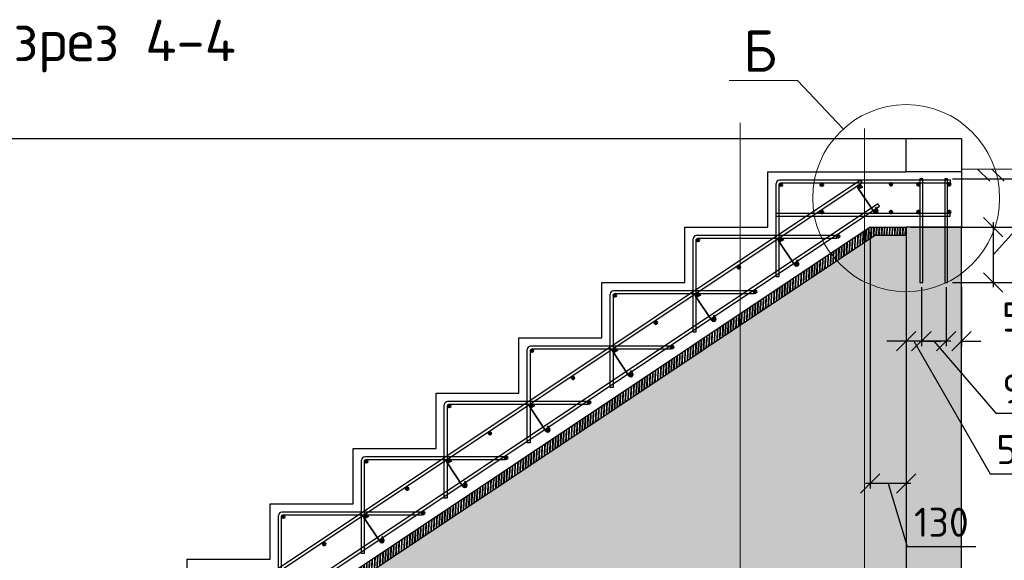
# Model space of a CAD drawing. Header units: millimetres. Extents: x 125896 to 2572636, y -120305 to 130347.
# Tile 70 of 256: x 306159 to 313280, y 52141 to 56049. Entities that reach past the tile are written whole.
import ezdxf

# ---------------------------------------------------------------- set-up
doc = ezdxf.new("R2010")
doc.units = ezdxf.units.MM
doc.linetypes.add('CENTER', pattern=[2, 1.25, -0.25, 0.25, -0.25])
doc.linetypes.add('CENTER2', pattern=[28.575, 19.05, -3.175, 3.175, -3.175])
for name, color, linetype, lineweight in [('Арматура', 152, 'Continuous', 40), ('ОСИ', 7, 'CENTER', 15), ('Основная 0.35', 200, 'Continuous', 35), ('Столовая Двери и окна', 7, 'Continuous', 15), ('ТЕКСТ', 7, 'Continuous', 15)]:
    doc.layers.add(name, color=color, linetype=linetype, lineweight=lineweight)
doc.layers.add('ФВ-2', color=7, linetype='Continuous')
doc.styles.get("Standard").update_dxf_attribs({"font": 'isocpeur.ttf'})
doc.styles.add('ГОСТ', font='isocpeur.ttf')
doc.dimstyles.new('Осевые', dxfattribs={"dimscale": 0.7, "dimtxt": 450, "dimasz": 400, "dimexe": 100, "dimexo": 100, "dimgap": 100, "dimtad": 1, "dimdec": 0, "dimzin": 0, "dimdsep": 46, "dimtxsty": 'Standard', "dimblk": 'OBLIQUE', "dimcen": 9, "dimdle": 100, "dimazin": 0, "dimtm": 1e-09, "dimtfac": 1, "dimtdec": 0, "dimtofl": 0, "dimtmove": 0, "dimatfit": 3, "dimfxl": 1, "dimtolj": 1, "dimtzin": 0, "dimarcsym": 0})

# ---------------------------------------------------------------- blocks, each defined once
blk = doc.blocks.new('_OBLIQUE')
at = {"color": 0, "linetype": 'ByBlock'}
blk.add_line((-0.5, -0.5), (0.5, 0.5), dxfattribs=at)
blk = doc.blocks.new('*D516')
at = {"layer": 'Defpoints', "color": 0, "linetype": 'ByBlock', "lineweight": 20, "ltscale": 13, "transparency": 16777216}
for p in [(312679.8, 54149.3), (312859.3, 54149.3), (312679.8, 53724.9)]:
    blk.add_point(p, dxfattribs=at)
at = {"layer": 'ОСИ', "color": 0, "linetype": 'ByBlock', "lineweight": -2, "ltscale": 13, "transparency": 16777216}
for p, q in [((312679.8, 54114.3), (312679.8, 53689.9)), ((312859.3, 54114.3), (312859.3, 53689.9)), ((312894.3, 53724.9), (312644.8, 53724.9)), ((312769.6, 53724.9), (313219.1, 53205)), ((313219.1, 53205), (313611.1, 53205))]:
    blk.add_line(p, q, dxfattribs=at)
at = {"layer": 'ОСИ', "color": 0, "linetype": 'ByBlock', "lineweight": -2, "ltscale": 13, "transparency": 16777216, "xscale": 140, "yscale": 140, "zscale": 140, "rotation": 180}
blk.add_blockref('_OBLIQUE', (312679.8, 53724.9), dxfattribs=at)
at = {"layer": 'ОСИ', "color": 0, "linetype": 'ByBlock', "lineweight": -2, "ltscale": 13, "transparency": 16777216, "xscale": 140, "yscale": 140, "zscale": 140}
blk.add_blockref('_OBLIQUE', (312859.3, 53724.9), dxfattribs=at)
at = {"layer": 'ОСИ', "color": 0, "linetype": 'ByBlock', "ltscale": 13, "transparency": 16777216, "insert": (313415.1, 53380), "char_height": 210, "attachment_point": 5}
blk.add_mtext('\\A1;90', dxfattribs=at)
blk = doc.blocks.new('*D506')
at = {"layer": 'Defpoints', "color": 0, "linetype": 'ByBlock', "lineweight": 20, "ltscale": 13, "transparency": 16777216}
for p in [(312859.3, 54149.3), (312969.8, 54149.3), (312969.8, 53724.9)]:
    blk.add_point(p, dxfattribs=at)
at = {"layer": 'ОСИ', "color": 0, "linetype": 'ByBlock', "lineweight": -2, "ltscale": 13, "transparency": 16777216}
for p, q in [((312859.3, 54114.3), (312859.3, 53689.9)), ((312969.8, 54114.3), (312969.8, 53689.9)), ((312859.3, 53724.9), (312719.3, 53724.9)), ((312969.8, 53724.9), (313109.8, 53724.9))]:
    blk.add_line(p, q, dxfattribs=at)
at = {"layer": 'ОСИ', "color": 0, "linetype": 'ByBlock', "lineweight": -2, "ltscale": 13, "transparency": 16777216, "xscale": 140, "yscale": 140, "zscale": 140}
blk.add_blockref('_OBLIQUE', (312859.3, 53724.9), dxfattribs=at)
at = {"layer": 'ОСИ', "color": 0, "linetype": 'ByBlock', "lineweight": -2, "ltscale": 13, "transparency": 16777216, "xscale": 140, "yscale": 140, "zscale": 140, "rotation": 180}
blk.add_blockref('_OBLIQUE', (312969.8, 53724.9), dxfattribs=at)
at = {"layer": 'ОСИ', "color": 0, "linetype": 'ByBlock', "ltscale": 13, "transparency": 16777216, "insert": (313415.5, 53899.9), "char_height": 210, "attachment_point": 5}
blk.add_mtext('\\A1;55', dxfattribs=at)
blk = doc.blocks.new('*D507')
at = {"layer": 'Defpoints', "color": 0, "linetype": 'ByBlock', "lineweight": 20, "ltscale": 13, "transparency": 16777216}
for p in [(312569.8, 54399.3), (312679.8, 54149.3), (312569.8, 53724.9)]:
    blk.add_point(p, dxfattribs=at)
at = {"layer": 'ОСИ', "color": 0, "linetype": 'ByBlock', "lineweight": -2, "ltscale": 13, "transparency": 16777216}
for p, q in [((312569.8, 54364.3), (312569.8, 53689.9)), ((312679.8, 54114.3), (312679.8, 53689.9)), ((312569.8, 53724.9), (312429.8, 53724.9)), ((312679.8, 53724.9), (312569.8, 53724.9)), ((312624.8, 53724.9), (313178.7, 52766.3)), ((312679.8, 53724.9), (312819.8, 53724.9)), ((313178.7, 52766.3), (313570.7, 52766.3))]:
    blk.add_line(p, q, dxfattribs=at)
at = {"layer": 'ОСИ', "color": 0, "linetype": 'ByBlock', "lineweight": -2, "ltscale": 13, "transparency": 16777216, "xscale": 140, "yscale": 140, "zscale": 140}
blk.add_blockref('_OBLIQUE', (312569.8, 53724.9), dxfattribs=at)
at = {"layer": 'ОСИ', "color": 0, "linetype": 'ByBlock', "lineweight": -2, "ltscale": 13, "transparency": 16777216, "xscale": 140, "yscale": 140, "zscale": 140, "rotation": 180}
blk.add_blockref('_OBLIQUE', (312679.8, 53724.9), dxfattribs=at)
at = {"layer": 'ОСИ', "color": 0, "linetype": 'ByBlock', "ltscale": 13, "transparency": 16777216, "insert": (313374.7, 52941.3), "char_height": 210, "attachment_point": 5}
blk.add_mtext('\\A1;55', dxfattribs=at)
blk = doc.blocks.new('*D505')
at = {"layer": 'Defpoints', "color": 0, "linetype": 'ByBlock', "lineweight": 20, "ltscale": 13, "transparency": 16777216}
for p in [(312569.8, 54549.3), (314506.6, 54549.3), (312569.8, 48788.7)]:
    blk.add_point(p, dxfattribs=at)
at = {"layer": 'ОСИ', "color": 0, "linetype": 'ByBlock', "lineweight": -2, "ltscale": 13, "transparency": 16777216}
for p, q in [((312604.8, 54549.3), (314541.6, 54549.3)), ((314506.6, 48753.7), (314506.6, 54584.3)), ((312604.8, 48788.7), (314541.6, 48788.7))]:
    blk.add_line(p, q, dxfattribs=at)
at = {"layer": 'ОСИ', "color": 0, "linetype": 'ByBlock', "lineweight": -2, "ltscale": 13, "transparency": 16777216, "xscale": 140, "yscale": 140, "zscale": 140}
for p, rotation in [((314506.6, 54549.3), 90), ((314506.6, 48788.7), 270)]:
    blk.add_blockref('_OBLIQUE', p, dxfattribs=dict(at, rotation=rotation))
at = {"layer": 'ОСИ', "color": 0, "linetype": 'ByBlock', "ltscale": 13, "transparency": 16777216, "insert": (314331.6, 51669), "char_height": 210, "attachment_point": 5, "rotation": 90}
blk.add_mtext('\\A1;2880', dxfattribs=at)
blk = doc.blocks.new('*D518')
at = {"layer": 'Defpoints', "color": 0, "linetype": 'ByBlock', "lineweight": 20, "ltscale": 13, "transparency": 16777216}
for p in [(312309.8, 54549.3, -468), (312569.8, 54549.3), (312309.8, 52696.1)]:
    blk.add_point(p, dxfattribs=at)
at = {"layer": 'ОСИ', "color": 0, "linetype": 'ByBlock', "lineweight": -2, "ltscale": 13, "transparency": 16777216}
for p, q in [((312309.8, 54514.3), (312309.8, 52661.1)), ((312569.8, 54514.3), (312569.8, 52661.1)), ((312604.8, 52696.1), (312274.8, 52696.1)), ((312439.8, 52696.1), (312576.3, 52241.1)), ((312576.3, 52241.1), (313073.3, 52241.1))]:
    blk.add_line(p, q, dxfattribs=at)
at = {"layer": 'ОСИ', "color": 0, "linetype": 'ByBlock', "lineweight": -2, "ltscale": 13, "transparency": 16777216, "xscale": 140, "yscale": 140, "zscale": 140, "rotation": 180}
blk.add_blockref('_OBLIQUE', (312309.8, 52696.1), dxfattribs=at)
at = {"layer": 'ОСИ', "color": 0, "linetype": 'ByBlock', "lineweight": -2, "ltscale": 13, "transparency": 16777216, "xscale": 140, "yscale": 140, "zscale": 140}
blk.add_blockref('_OBLIQUE', (312569.8, 52696.1), dxfattribs=at)
at = {"layer": 'ОСИ', "color": 0, "linetype": 'ByBlock', "ltscale": 13, "transparency": 16777216, "insert": (312824.8, 52416.1), "char_height": 210, "attachment_point": 5}
blk.add_mtext('\\A1;130', dxfattribs=at)
blk = doc.blocks.new('*D519')
at = {"layer": 'Defpoints', "color": 0, "linetype": 'ByBlock', "lineweight": 20, "ltscale": 13, "transparency": 16777216}
for p in [(312348.3, 54491.5, -360), (308309, 49685.5), (303669.8, 48789.3, -360), (303795, 48789.3, -360), (312569.8, 48789.3, -360)]:
    blk.add_point(p, dxfattribs=at)
at = {"layer": 'ОСИ', "color": 0, "linetype": 'ByBlock', "lineweight": -2, "ltscale": 13, "transparency": 16777216}
blk.add_arc((303795, 48789.3), 4602.1, 360, 33.69007, dxfattribs=at)
at = {"layer": 'ОСИ', "color": 0, "linetype": 'ByBlock', "lineweight": -2, "ltscale": 13, "transparency": 16777216, "xscale": 140, "yscale": 140, "zscale": 140}
for p, rotation in [((307624.2, 51342.1), 123.6900675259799), ((308397.2, 48789.3), 269.9999999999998)]:
    blk.add_blockref('_OBLIQUE', p, dxfattribs=dict(at, rotation=rotation))
at = {"layer": 'ОСИ', "color": 0, "linetype": 'ByBlock', "ltscale": 13, "transparency": 16777216, "insert": (308367.2, 50173.6), "char_height": 210, "attachment_point": 5, "rotation": 286.84503}
blk.add_mtext('\\A1;33.7°', dxfattribs=at)
blk = doc.blocks.new('*D520')
at = {"layer": 'Defpoints', "color": 0, "linetype": 'ByBlock', "lineweight": 20, "ltscale": 13, "transparency": 16777216}
for p in [(312869.3, 54899.3), (312869.3, 54149.3), (314046.2, 54149.3)]:
    blk.add_point(p, dxfattribs=at)
at = {"layer": 'ОСИ', "color": 0, "linetype": 'ByBlock', "lineweight": -2, "ltscale": 13, "transparency": 16777216}
for p, q in [((314046.2, 54934.3), (314046.2, 54114.3)), ((312904.3, 54899.3), (314081.2, 54899.3)), ((312904.3, 54149.3), (314081.2, 54149.3)), ((314046.2, 53391.6), (314046.2, 54149.3))]:
    blk.add_line(p, q, dxfattribs=at)
at = {"layer": 'ОСИ', "color": 0, "linetype": 'ByBlock', "lineweight": -2, "ltscale": 13, "transparency": 16777216, "xscale": 140, "yscale": 140, "zscale": 140}
for p, rotation in [((314046.2, 54899.3), 90), ((314046.2, 54149.3), 270)]:
    blk.add_blockref('_OBLIQUE', p, dxfattribs=dict(at, rotation=rotation))
at = {"layer": 'ОСИ', "color": 0, "linetype": 'ByBlock', "ltscale": 13, "transparency": 16777216, "insert": (313871.2, 53661.1), "char_height": 210, "attachment_point": 5, "rotation": 90}
blk.add_mtext('\\A1;375', dxfattribs=at)
blk = doc.blocks.new('*D521')
at = {"layer": 'Defpoints', "color": 0, "linetype": 'ByBlock', "lineweight": 20, "ltscale": 13, "transparency": 16777216}
for p in [(312969.8, 54549.3), (312969.8, 54149.3), (313198.4, 54149.3)]:
    blk.add_point(p, dxfattribs=at)
at = {"layer": 'ОСИ', "color": 0, "linetype": 'ByBlock', "lineweight": -2, "ltscale": 13, "transparency": 16777216}
for p, q in [((313815.4, 55036), (313815.4, 55575)), ((313198.4, 54349.3), (313815.4, 55036)), ((313004.8, 54549.3), (313233.4, 54549.3)), ((313198.4, 54584.3), (313198.4, 54114.3)), ((313004.8, 54149.3), (313233.4, 54149.3))]:
    blk.add_line(p, q, dxfattribs=at)
at = {"layer": 'ОСИ', "color": 0, "linetype": 'ByBlock', "lineweight": -2, "ltscale": 13, "transparency": 16777216, "xscale": 140, "yscale": 140, "zscale": 140}
for p, rotation in [((313198.4, 54549.3), 90), ((313198.4, 54149.3), 270)]:
    blk.add_blockref('_OBLIQUE', p, dxfattribs=dict(at, rotation=rotation))
at = {"layer": 'ОСИ', "color": 0, "linetype": 'ByBlock', "ltscale": 13, "transparency": 16777216, "insert": (313640.4, 55305.5), "char_height": 210, "attachment_point": 5, "rotation": 90}
blk.add_mtext('\\A1;200', dxfattribs=at)

msp = doc.modelspace()

# ---------------------------------------------------------------- hatches: boundary and pattern name
at = {"layer": 'Арматура'}
h = msp.add_hatch(color=256, dxfattribs=at)
edge = h.paths.add_edge_path()
edge.add_arc((311663.8, 54855.3), 10, 0, 360)
h = msp.add_hatch(color=256, dxfattribs=at)
edge = h.paths.add_edge_path()
edge.add_arc((311960.3, 54855.3), 10, 0, 360)
h = msp.add_hatch(color=256, dxfattribs=at)
edge = h.paths.add_edge_path()
edge.add_arc((312233, 54840.6), 10, 0, 360)
h = msp.add_hatch(color=256, dxfattribs=at)
edge = h.paths.add_edge_path()
edge.add_arc((312460.3, 54858.8), 10, 0, 360)
h = msp.add_hatch(color=256, dxfattribs=at)
edge = h.paths.add_edge_path()
edge.add_arc((312660.3, 54858.8), 10, 0, 360)
h = msp.add_hatch(color=256, dxfattribs=at)
edge = h.paths.add_edge_path()
edge.add_arc((312880.3, 54858.8), 10, 0, 360)
h = msp.add_hatch(color=256, dxfattribs=at)
edge = h.paths.add_edge_path()
edge.add_arc((311960.3, 54658.8), 10, 0, 360)
h = msp.add_hatch(color=256, dxfattribs=at)
edge = h.paths.add_edge_path()
edge.add_arc((312350.2, 54664.8), 10, 0, 360)
h = msp.add_hatch(color=256, dxfattribs=at)
edge = h.paths.add_edge_path()
edge.add_arc((312460.3, 54658.8), 10, 0, 360)
h = msp.add_hatch(color=256, dxfattribs=at)
edge = h.paths.add_edge_path()
edge.add_arc((312660.3, 54658.8), 10, 0, 360)
h = msp.add_hatch(color=256, dxfattribs=at)
edge = h.paths.add_edge_path()
edge.add_arc((312880.3, 54658.8), 10, 0, 360)
h = msp.add_hatch(color=256, dxfattribs=at)
edge = h.paths.add_edge_path()
edge.add_arc((312077.5, 54483), 10, 0, 360)
h = msp.add_hatch(color=256, dxfattribs=at)
edge = h.paths.add_edge_path()
edge.add_arc((311063.8, 54455.3), 10, 0, 360)
h = msp.add_hatch(color=256, dxfattribs=at)
edge = h.paths.add_edge_path()
edge.add_arc((311660.3, 54458.8), 10, 0, 360)
h = msp.add_hatch(color=256, dxfattribs=at)
edge = h.paths.add_edge_path()
edge.add_arc((311360.3, 54258.8), 10, 0, 360)
h = msp.add_hatch(color=256, dxfattribs=at)
edge = h.paths.add_edge_path()
edge.add_arc((311777.5, 54283), 10, 0, 360)
h = msp.add_hatch(color=256, dxfattribs=at)
edge = h.paths.add_edge_path()
edge.add_arc((310463.8, 54055.3), 10, 0, 360)
h = msp.add_hatch(color=256, dxfattribs=at)
edge = h.paths.add_edge_path()
edge.add_arc((311060.3, 54058.8), 10, 0, 360)
h = msp.add_hatch(color=256, dxfattribs=at)
edge = h.paths.add_edge_path()
edge.add_arc((311477.5, 54083), 10, 0, 360)
h = msp.add_hatch(color=256, dxfattribs=at)
edge = h.paths.add_edge_path()
edge.add_arc((310760.3, 53858.8), 10, 0, 360)
h = msp.add_hatch(color=256, dxfattribs=at)
edge = h.paths.add_edge_path()
edge.add_arc((311177.5, 53883), 10, 0, 360)
h = msp.add_hatch(color=256, dxfattribs=at)
edge = h.paths.add_edge_path()
edge.add_arc((309863.8, 53655.3), 10, 0, 360)
h = msp.add_hatch(color=256, dxfattribs=at)
edge = h.paths.add_edge_path()
edge.add_arc((310460.3, 53658.8), 10, 0, 360)
h = msp.add_hatch(color=256, dxfattribs=at)
edge = h.paths.add_edge_path()
edge.add_arc((310877.5, 53683), 10, 0, 360)
h = msp.add_hatch(color=256, dxfattribs=at)
edge = h.paths.add_edge_path()
edge.add_arc((310577.5, 53483), 10, 0, 360)
h = msp.add_hatch(color=256, dxfattribs=at)
edge = h.paths.add_edge_path()
edge.add_arc((310160.3, 53458.8), 10, 0, 360)
h = msp.add_hatch(color=256, dxfattribs=at)
edge = h.paths.add_edge_path()
edge.add_arc((309860.3, 53258.8), 10, 0, 360)
h = msp.add_hatch(color=256, dxfattribs=at)
edge = h.paths.add_edge_path()
edge.add_arc((310277.5, 53283), 10, 0, 360)
h = msp.add_hatch(color=256, dxfattribs=at)
edge = h.paths.add_edge_path()
edge.add_arc((309263.8, 53255.3), 10, 0, 360)
h = msp.add_hatch(color=256, dxfattribs=at)
edge = h.paths.add_edge_path()
edge.add_arc((309560.3, 53058.8), 10, 0, 360)
h = msp.add_hatch(color=256, dxfattribs=at)
edge = h.paths.add_edge_path()
edge.add_arc((309977.5, 53083), 10, 0, 360)
h = msp.add_hatch(color=256, dxfattribs=at)
edge = h.paths.add_edge_path()
edge.add_arc((308663.8, 52855.3), 10, 0, 360)
h = msp.add_hatch(color=256, dxfattribs=at)
edge = h.paths.add_edge_path()
edge.add_arc((309260.3, 52858.8), 10, 0, 360)
h = msp.add_hatch(color=256, dxfattribs=at)
edge = h.paths.add_edge_path()
edge.add_arc((309677.5, 52883), 10, 0, 360)
h = msp.add_hatch(color=256, dxfattribs=at)
edge = h.paths.add_edge_path()
edge.add_arc((308960.3, 52658.8), 10, 0, 360)
h = msp.add_hatch(color=256, dxfattribs=at)
edge = h.paths.add_edge_path()
edge.add_arc((309377.5, 52683), 10, 0, 360)
h = msp.add_hatch(color=256, dxfattribs=at)
edge = h.paths.add_edge_path()
edge.add_arc((309077.5, 52483), 10, 0, 360)
h = msp.add_hatch(color=256, dxfattribs=at)
edge = h.paths.add_edge_path()
edge.add_arc((308063.8, 52455.3), 10, 0, 360)
h = msp.add_hatch(color=256, dxfattribs=at)
edge = h.paths.add_edge_path()
edge.add_arc((308660.3, 52458.8), 10, 0, 360)
h = msp.add_hatch(color=256, dxfattribs=at)
edge = h.paths.add_edge_path()
edge.add_arc((308777.5, 52283), 10, 0, 360)
h = msp.add_hatch(color=256, dxfattribs=at)
edge = h.paths.add_edge_path()
edge.add_arc((308360.3, 52258.8), 10, 0, 360)
at = {"layer": 'Столовая Двери и окна', "lineweight": 25, "transparency": 33554648}
h = msp.add_hatch(dxfattribs=at)
h.set_pattern_fill('ANSI35', color=256, scale=20, angle=90)
h.paths.add_polyline_path([(299969.8, 55189.3), (299569.8, 55189.3), (299569.8, 48789.3), (299969.8, 48789.3)])
h.paths.add_polyline_path([(312969.8, 54549.3), (312569.8, 54549.3), (312569.8, 48789.3), (312969.8, 48789.3)])
at = {"layer": 'ФВ-2', "lineweight": 20, "true_color": 0x000000}
h = msp.add_hatch(dxfattribs=at)
h.set_pattern_fill('ANSI32', color=18, scale=2, angle=43)
h.set_pattern_definition([(88, (-81114.245, -58377.456), (-19.03839525, 0.6648354), []), (88, (-81107.677, -58371.332), (-19.03839525, 0.6648354), [])])
h.paths.add_polyline_path([(312569.8, 54491.5), (312569.8, 54549.3), (312309.8, 54549.3), (303669.8, 48789.3), (303795, 48789.3), (312348.3, 54491.5)])
h = msp.add_hatch(dxfattribs=at)
h.set_pattern_fill('AR-CONC', color=18, scale=2)
h.set_pattern_definition([(50, (-82727, -58377.46), (364.36934, -31.87817), [38.1, -419.1]), (355, (-82727, -58377.46), (-70.48684, 382.1137), [30.48, -335.28117]), (100.45144, (-82696.64, -58380.1), (293.8825, 350.2355), [32.38002, -356.1805]), (46.1842, (-82727, -58275.86), (542.1581, -84.08466), [57.15, -628.65]), (96.63556, (-82681.8, -58282.86), (474.8083, 494.85225), [48.57005, -534.2712]), (351.18415, (-82727, -58275.86), (474.8083, 494.85225), [45.7199, -502.9195]), (21, (-82676.2, -58301.26), (303.22878, -204.5304), [38.1, -419.1]), (326, (-82676.2, -58301.26), (123.60406, 368.37593), [30.48, -335.28]), (71.451445, (-82650.93, -58318.3), (426.83284, 163.84554), [32.38002, -356.17988]), (37.5, (-82727, -58377.46), (6.177207, 169.110078), [0, -331.216, 0, -340.36, 0, -336.55]), (7.5, (-82727, -58377.46), (133.639325, 200.36115), [0, -194.056, 0, -323.596, 0, -128.27]), (327.5, (-82840.28, -58377.46), (271.18119, -11.45749), [0, -127, 0, -396.24, 0, -525.78]), (317.5, (-82891.08, -58377.46), (296.25836, 50.85298), [0, -165.1, 0, -263.144, 0, -373.38])])
edge = h.paths.add_edge_path()
edge.add_line((303795, 48789.3), (312348.3, 54491.5))
edge.add_line((312348.3, 54491.5), (312569.8, 54491.5))
edge.add_line((312569.8, 54491.5), (312569.8, 48789.3))
edge.add_line((312569.8, 48789.3), (303669.8, 48789.3))

# ---------------------------------------------------------------- linework, layer by layer
at = {"layer": 'Арматура'}
for centre in [(311663.8, 54855.3), (311960.3, 54855.3), (312233, 54840.6), (312460.3, 54858.8), (312660.3, 54858.8), (312880.3, 54858.8), (311960.3, 54658.8), (312350.2, 54664.8, 38.4), (312460.3, 54658.8), (312660.3, 54658.8), (312880.3, 54658.8), (312077.5, 54483, 38.4), (311063.8, 54455.3), (311660.3, 54458.8), (311360.3, 54258.8), (311777.5, 54283, 38.4), (310463.8, 54055.3), (311060.3, 54058.8), (311477.5, 54083, 38.4), (310760.3, 53858.8), (311177.5, 53883, 38.4), (309863.8, 53655.3), (310460.3, 53658.8), (310877.5, 53683, 38.4), (310577.5, 53483, 38.4), (310160.3, 53458.8), (309860.3, 53258.8), (310277.5, 53283, 38.4), (309263.8, 53255.3), (309560.3, 53058.8), (309977.5, 53083, 38.4), (308663.8, 52855.3), (309260.3, 52858.8), (309677.5, 52883, 38.4), (308960.3, 52658.8), (309377.5, 52683, 38.4), (309077.5, 52483, 38.4), (308063.8, 52455.3), (308660.3, 52458.8), (308777.5, 52283, 38.4), (308360.3, 52258.8)]:
    msp.add_circle(centre, 10, dxfattribs=at)
at = {"layer": 'ОСИ', "color": 16, "linetype": 'CENTER2', "lineweight": 15, "ltscale": 0.2, "transparency": 33554687}
for p, q in [((311369.8, 55302.9), (311369.8, 45342.4)), ((312269.8, 55261.6), (312269.8, 45342.4))]:
    msp.add_line(p, q, dxfattribs=at)
at = {"layer": 'Основная 0.35'}
for p, q in [((312245.6, 54848.7), (312255.2, 54833.7)), ((312337.5, 54656.7, 38.4), (312220.3, 54832.6)), ((312362.9, 54672.8, 38.4), (312349.5, 54693.8, 38.4)), ((311764.8, 54274.9, 38.4), (311647.6, 54450.8)), ((311672.9, 54466.9), (311682.4, 54451.9)), ((311790.1, 54291, 38.4), (311776.8, 54312, 38.4)), ((311164.8, 53874.9, 38.4), (311047.6, 54050.8)), ((311072.9, 54066.9), (311082.4, 54051.9)), ((311190.1, 53891, 38.4), (311176.8, 53912, 38.4)), ((310564.8, 53474.9, 38.4), (310447.6, 53650.8)), ((310472.9, 53666.9), (310482.4, 53651.9)), ((310590.1, 53491, 38.4), (310576.8, 53512, 38.4)), ((309964.8, 53074.9, 38.4), (309847.6, 53250.8)), ((309872.9, 53266.9), (309882.4, 53251.9)), ((309990.1, 53091, 38.4), (309976.8, 53112, 38.4)), ((309364.8, 52674.9, 38.4), (309247.6, 52850.8)), ((309272.9, 52866.9), (309282.4, 52851.9)), ((309390.1, 52691, 38.4), (309376.8, 52712, 38.4)), ((308764.8, 52274.9, 38.4), (308647.6, 52450.8)), ((308672.9, 52466.9), (308682.4, 52451.9)), ((308790.1, 52291, 38.4), (308776.8, 52312, 38.4))]:
    msp.add_line(p, q, dxfattribs=at)
for centre, start, end in [((312233, 54840.6), 32.40892, 212.40892), ((312350.2, 54664.8, 38.4), 212.40892, 32.40892), ((311660.3, 54458.8), 32.40892, 212.40892), ((311777.5, 54283, 38.4), 212.40892, 32.40892), ((311060.3, 54058.8), 32.40892, 212.40892), ((311177.5, 53883, 38.4), 212.40892, 32.40892), ((310460.3, 53658.8), 32.40892, 212.40892), ((310577.5, 53483, 38.4), 212.40892, 32.40892), ((309860.3, 53258.8), 32.40892, 212.40892), ((309977.5, 53083, 38.4), 212.40892, 32.40892), ((309260.3, 52858.8), 32.40892, 212.40892), ((309377.5, 52683, 38.4), 212.40892, 32.40892), ((308660.3, 52458.8), 32.40892, 212.40892), ((308777.5, 52283, 38.4), 212.40892, 32.40892)]:
    msp.add_arc(centre, 15, start, end, dxfattribs=at)
at = {"layer": 'Столовая Двери и окна', "color": 18, "lineweight": 20, "true_color": 0x000000}
for p, q in [((311290.9, 55609.9), (311785.2, 55609.9)), ((312115.5, 55259.3), (311785.2, 55609.9)), ((312969.8, 54969.3), (315108.9, 54969.3)), ((313086.4, 54969.3), (313175.2, 54880.5)), ((313190, 54969.3), (313278.8, 54880.5))]:
    msp.add_line(p, q, dxfattribs=at)
at = {"layer": 'Столовая Двери и окна', "color": 18, "lineweight": 30, "true_color": 0x000000}
for p, q in [((299969.8, 55189.3), (312569.8, 55189.3)), ((312969.8, 54949.3), (312969.8, 54549.3)), ((312309.8, 54549.3, -468), (303669.8, 48789.3, -360)), ((312309.8, 54549.3, -468), (312569.8, 54549.3)), ((312348.3, 54491.5, -655.5), (303795, 48789.3, -548.6)), ((312348.3, 54491.5, -655.5), (312569.8, 54491.5, -360))]:
    msp.add_line(p, q, dxfattribs=at)
for points in [[(312969.8, 54949.3), (312569.8, 54949.3), (312569.8, 55189.3), (312969.8, 55189.3)], [(312969.8, 54549.3), (312569.8, 54549.3), (312569.8, 48789.3), (312969.8, 48789.3)]]:
    msp.add_lwpolyline(points, close=True, dxfattribs=at)
msp.add_lwpolyline([(305569.8, 50949.3), (306169.8, 50949.3), (306169.8, 51349.3), (306769.8, 51349.3), (306769.8, 51749.3), (307369.8, 51749.3), (307369.8, 52149.3), (307969.8, 52149.3), (307969.8, 52549.3), (308569.8, 52549.3), (308569.8, 52949.3), (309169.8, 52949.3), (309169.8, 53349.3), (309769.8, 53349.3), (309769.8, 53749.3), (310369.8, 53749.3), (310369.8, 54149.3), (310969.8, 54149.3), (310969.8, 54549.3), (311569.8, 54549.3), (311569.8, 54949.3), (312169.8, 54949.3), (312169.8, 54949.3), (312569.8, 54949.3)], dxfattribs=at)
at = {"layer": 'Столовая Двери и окна', "color": 146, "lineweight": 30, "true_color": 0x105689}
for points, elevation in [([(312251.6, 54872.7), (312240.5, 54889.3), (303217.8, 48874.2), (303228.9, 48857.5)], -398.4), ([(312376.6, 54702), (312365.5, 54718.6), (303609, 48881), (303620.1, 48864.3)], -360)]:
    msp.add_lwpolyline(points, close=True, dxfattribs=dict(at, elevation=elevation))
for points in [[(311649.8, 54852.5), (311649.8, 54189.3), (311629.8, 54189.3), (311629.8, 54864.3)], [(311667.6, 54869.3), (312889.8, 54869.3), (312889.8, 54889.3), (311653.8, 54889.3), (311653.8, 54889.3), (311653.8, 54889.3)], [(311629.8, 54628.8), (312888.8, 54628.8), (312888.8, 54648.8), (311629.8, 54648.8), (311629.8, 54648.8), (311629.8, 54648.8)], [(311067.6, 54469.3), (312069.8, 54469.3), (312069.8, 54489.3), (311053.8, 54489.3), (311053.8, 54489.3), (311053.8, 54489.3)], [(311049.8, 54452.5), (311049.8, 53789.3), (311029.8, 53789.3), (311029.8, 54464.3)], [(310449.8, 54052.5), (310449.8, 53389.3), (310429.8, 53389.3), (310429.8, 54064.3)], [(310467.6, 54069.3), (311469.8, 54069.3), (311469.8, 54089.3), (310453.8, 54089.3), (310453.8, 54089.3), (310453.8, 54089.3)], [(309849.8, 53652.5), (309849.8, 52989.3), (309829.8, 52989.3), (309829.8, 53664.3)], [(309867.6, 53669.3), (310869.8, 53669.3), (310869.8, 53689.3), (309853.8, 53689.3), (309853.8, 53689.3), (309853.8, 53689.3)], [(309267.6, 53269.3), (310269.8, 53269.3), (310269.8, 53289.3), (309253.8, 53289.3), (309253.8, 53289.3), (309253.8, 53289.3)], [(309249.8, 53252.5), (309249.8, 52589.3), (309229.8, 52589.3), (309229.8, 53264.3)], [(308649.8, 52852.5), (308649.8, 52189.3), (308629.8, 52189.3), (308629.8, 52864.3)], [(308667.6, 52869.3), (309669.8, 52869.3), (309669.8, 52889.3), (308653.8, 52889.3), (308653.8, 52889.3), (308653.8, 52889.3)], [(308067.6, 52469.3), (309069.8, 52469.3), (309069.8, 52489.3), (308053.8, 52489.3), (308053.8, 52489.3), (308053.8, 52489.3)], [(308049.8, 52452.5), (308049.8, 51789.3), (308029.8, 51789.3), (308029.8, 52464.3)]]:
    msp.add_lwpolyline(points, dxfattribs=at)
at = {"layer": 'Столовая Двери и окна', "color": 5, "lineweight": 30}
for points in [[(312689.8, 54899.3), (312669.8, 54899.3), (312669.8, 54149.3), (312689.8, 54149.3)], [(312869.3, 54899.3), (312849.3, 54899.3), (312849.3, 54149.3), (312869.3, 54149.3)]]:
    msp.add_lwpolyline(points, close=True, dxfattribs=at)
at = {"layer": 'Столовая Двери и окна', "color": 18, "lineweight": 20, "true_color": 0x000000, "elevation": -360}
msp.add_lwpolyline([(312569.8, 54491.5), (312569.8, 54549.3), (312309.8, 54549.3), (303669.8, 48789.3), (303795, 48789.3), (312348.3, 54491.5), (312569.8, 54491.5)], close=True, dxfattribs=at)
msp.add_lwpolyline([(303795, 48789.3), (312348.3, 54491.5), (312569.8, 54491.5), (312569.8, 48789.3), (303669.8, 48789.3)], dxfattribs=at)
at = {"layer": 'Столовая Двери и окна', "color": 18, "lineweight": 20, "true_color": 0x000000}
msp.add_circle((312569.8, 54758.8), 675.9, dxfattribs=at)
at = {"layer": 'Столовая Двери и окна', "color": 146, "lineweight": 30, "true_color": 0x105689}
for centre, radius, start, end in [((311657.2, 54862), 27.5, 97.03929, 175.07833), ((311668.2, 54850.8), 18.5, 86.19482, 184.74031), ((311057.2, 54462), 27.5, 97.03929, 175.07833), ((311068.2, 54450.8), 18.5, 86.19482, 184.74031), ((310457.2, 54062), 27.5, 97.03929, 175.07833), ((310468.2, 54050.8), 18.5, 86.19482, 184.74031), ((309857.2, 53662), 27.5, 97.03929, 175.07833), ((309868.2, 53650.8), 18.5, 86.19482, 184.74031), ((309257.2, 53262), 27.5, 97.03929, 175.07833), ((309268.2, 53250.8), 18.5, 86.19482, 184.74031), ((308657.2, 52862), 27.5, 97.03929, 175.07833), ((308668.2, 52850.8), 18.5, 86.19482, 184.74031), ((308057.2, 52462), 27.5, 97.03929, 175.07833), ((308068.2, 52450.8), 18.5, 86.19482, 184.74031)]:
    msp.add_arc(centre, radius, start, end, dxfattribs=at)

# ---------------------------------------------------------------- texts
at = {"insert": (226281.3, 54484), "char_height": 250, "attachment_point": 1, "style": 'ГОСТ'}
msp.add_mtext_dynamic_manual_height_columns('\\A1;\\pi9384.38;{\\H1.5152x;\\P\\pi1250;Общие указания\\P\\pi250;}1.^IРабочая документация разработана в соответствии с заданием на проектирование, требованиями действующих технических регламентов, стандартов, сводов правил и других документов, содержащих установленные требования.\\P2.^IРабочая документация выполнена в соответствии со следующими нормативными и техническими документами:\\P-^IСП 20.13330.2016 "Нагрузки и Воздействия";\\P-^IСП 63.13330.2012 "Бетонные и железобетонные конструкции. Основные положения";\\P-^IСП 22.13330.2016 "Основания зданий и сооружений";\\P-^IСП 45.13330.2012 "Земляные сооружения, основания и фундаменты".\\P3.   За относительную отметку 0,000 принята отметка чистого пола первого этажа.\\P4.^IПеречень видов работ, для которых необходимо составлять акты освидетельствования скрытых работ:\\P-^Iармирование конструкций;\\P-^Iосвидетельствование опалубки перед бетонированием;\\P-^Iвыполнение сварочных работ;\\P-^Iотбор контрольных проб бетона;\\P-^Iсоответствие законченных железобетонных конструкций проекту с отображением качества работ;\\P-^Iустройство монолитных конструкций, выполняемых в зимнее время;  \\P\\pi0;  -    устройство гидроизоляции;\\P\\pi250;-^Iуплотнение грунтов и обратную засыпку.\\PЗапрещается выполнение последующих работ при отсутствии актов освидетельствования предшествующих скрытых работ во всех случаях.\\P\\pi0;        5. Проект рассчитан на производство работ в период положительных температур. В случае выполнения работ при отрицательных температурах необходимо выполнять требования СНиП часть 3 по производству работ и ППР.\\P        6. При минимальной температуре воздуха до минус 15°С допускается: выдерживание бетона в конструкции методом термоса, при предварительном разогреве бетонной смеси, форсированный электроразогрев бетона в конструкции с повторным уплотнением.\\P\\pi250;При минимальной температуре воздуха до минус 25°С допускается: обогрев бетона в греющей опалубке с помощью низкотемпературных электронагревателей, электродный сквозной прогрев бетона, электрообогрев с помощью греющего провода.\\P\\pi0;7. При отрицательной температуре воздуха уплотнение грунта обратной засыпки в траншеях должно \\Pосуществляться до достижения коэффициента уплотнения 0,98. \\PВремя уплотнения грунта в зависимости от температуры воздуха: \\P\\pi250;-^Iпри t{\\H0.7x;\\So^ ;}-5, 90-120 минут; при t{\\H0.7x;\\So^ ;\\H1.42857x;-10, 60-90 минут; }при t{\\H0.7x;\\So^ ;\\H1.42857x;-20, 40-60 минут; }при t{\\H0.7x;\\So^ ;\\H1.42857x;-30, 20-30 минут;\\P\\pi0;Работы по выполнению насыпей и обратных засыпок при отрицательных температурах должны производить с учетом следующих требований:\\P\\pi250;-^Iподготовку поверхности (основания) насыпи и обратных засыпок следует выполнять с полным удалением снега, льда, промерзшего слоя слабого и пучинистого грунта на всю его глубину;\\P-^Iотсыпку в насыпь и обратные засыпки грунтов необходимо производить при их природной влажности и в талом состоянии с содержанием комьев мерзлого грунта, не превышающим требований, приведенных в приложении М СП 45.13330.2017. Свод правил. Земляные сооружения, основания и фундаменты., и, как правило, на не промерзшие ранее отсыпанные и уплотненные слои. В отдельных случаях при согласовании с автором проекта допускается грунты отсыпать на непучинистые грунты, промерзшие на глубину не более 15 см;\\P-^Iпри пониженной влажности отсыпанных грунтов для их уплотнения следует применять более тяжелое грунтоуплотняющее оборудование; \\P-^Iработы по отсыпке и уплотнению каждого слоя должны выполнять в течение одной рабочей смены; - при выполнении насыпей из глинистых грунтов при обильном снеговыпадении все работы должны быть прекращены; - перерывы в работах по выполнению насыпей и обратных засыпок допускаются только при условиях, что за время перерыва глубина промерзания ранее уплотненных пучинистых грунтов не превысит 15 см или на время перерыва ранее уплотненные грунты утепляются специальными средствами (например, маловлажным рыхлым грунтом, который в последующем удаляется); - все работы по отсыпке грунтов и их уплотнению выполняют с повышенной интенсивностью.}', width=20474.372, gutter_width=5800, heights=[24436.9], dxfattribs=at)
at = {"layer": 'ТЕКСТ', "lineweight": 25}
for s, p in [('Разрез 4-4', (305654.8, 55748.8)), ('Б', (311390.3, 55672.4))]:
    msp.add_text(s, height=300, dxfattribs=at).set_placement(p)

# ---------------------------------------------------------------- dimensions: what is measured, and where the dimension line sits
at = {"layer": 'ОСИ', "linetype": 'ByBlock', "ltscale": 13}
for base, p1, p2, picture, middle in [((313198.4, 54149.3), (312969.8, 54549.3), (312969.8, 54149.3), '*D521', (313815.4, 55106)), ((314046.2, 54149.3), (312869.3, 54899.3), (312869.3, 54149.3), '*D520', (313990.9, 53661.1))]:
    dim = msp.add_linear_dim(base=base, p1=p1, p2=p2, angle=90, dimstyle='Осевые', override={"dimtxt": 300, "dimasz": 200, "dimexe": 50, "dimexo": 50, "dimlfac": 0.5, "dimdle": 50, "dimtmove": 1}, dxfattribs=at)
    dim.commit()
    dim.dimension.update_dxf_attribs({"geometry": picture, "text_midpoint": middle, "dimtype": 160})
dim = msp.add_linear_dim(base=(312309.8, 52696.1), p1=(312569.8, 54549.3), p2=(312309.8, 54549.3, -468), dimstyle='Осевые', override={"dimtxt": 300, "dimasz": 200, "dimexe": 50, "dimexo": 50, "dimlfac": 0.5, "dimdle": 50, "dimtmove": 1}, dxfattribs=at)
dim.commit()
dim.dimension.update_dxf_attribs({"geometry": '*D518', "text_midpoint": (312646.3, 52416.1)})
dim = msp.add_linear_dim(base=(314506.6, 54549.3), p1=(312569.8, 48788.7), p2=(312569.8, 54549.3), angle=90, dimstyle='Осевые', override={"dimtxt": 300, "dimasz": 200, "dimexe": 50, "dimexo": 50, "dimlfac": 0.5, "dimdle": 50, "dimtmove": 1}, dxfattribs=at)
dim.commit()
dim.dimension.update_dxf_attribs({"geometry": '*D505', "text_midpoint": (314331.6, 51669)})
dim = msp.add_angular_dim_2l(base=(308309, 49685.5), line1=((303795, 48789.3, -360), (312348.3, 54491.5, -360)), line2=((312569.8, 48789.3, -360), (303669.8, 48789.3, -360)), dimstyle='Осевые', override={"dimtxt": 300, "dimasz": 200, "dimexe": 50, "dimexo": 50, "dimlfac": 0.5, "dimdle": 50, "dimadec": 1, "dimtmove": 1}, dxfattribs=at)
dim.commit()
dim.dimension.update_dxf_attribs({"geometry": '*D519', "text_midpoint": (308367.2, 50173.6)})
for base, p1, p2, picture, middle in [((312569.8, 53724.9), (312679.8, 54149.3), (312569.8, 54399.3), '*D507', (313248.7, 52766.3)), ((312679.8, 53724.9), (312859.3, 54149.3), (312679.8, 54149.3), '*D516', (313289.1, 53205)), ((312969.8, 53724.9), (312859.3, 54149.3), (312969.8, 54149.3), '*D506', (313415.5, 53724.9))]:
    dim = msp.add_linear_dim(base=base, p1=p1, p2=p2, dimstyle='Осевые', override={"dimtxt": 300, "dimasz": 200, "dimexe": 50, "dimexo": 50, "dimlfac": 0.5, "dimdle": 50, "dimtmove": 1}, dxfattribs=at)
    dim.commit()
    dim.dimension.update_dxf_attribs({"geometry": picture, "text_midpoint": middle, "dimtype": 160})

doc.saveas('drawing.dxf')
